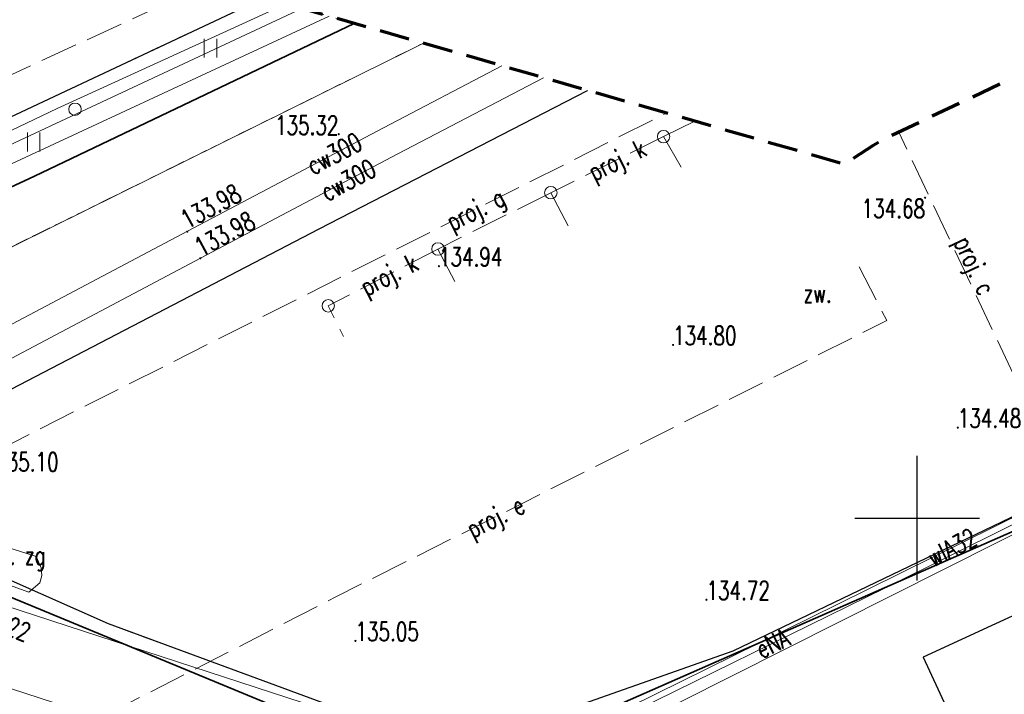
# Model space of a CAD drawing. Header units: metres. Extents: x 8438000 to 8438800, y 5890500 to 5891000.
# Tile 13 of 40: x 8438514 to 8438553, y 5890693 to 5890720. Entities that reach past the tile are written whole.
import ezdxf
from ezdxf.enums import TextEntityAlignment as Align

# ---------------------------------------------------------------- set-up
doc = ezdxf.new("R2010")
doc.units = ezdxf.units.M
doc.header["$MEASUREMENT"] = 0
for name, pattern in [('0.5_0.5', [1, 0.5, -0.5]), ('1.0_0.5', [1.5, 1, -0.5]), ('1.5_0.5', [2, 1.5, -0.5]), ('219-500', [0]), ('4', [1.8, 1.2, -0.6])]:
    doc.linetypes.add(name, pattern=pattern)
doc.layers.get('0').update_dxf_attribs({"color": 2, "linetype": 'CONTINUOUS', "lineweight": 5})
for name, color, linetype in [('218-kontur użytku gruntowego', 7, 'CONTINUOUS'), ('219-działka ewidencyjna', 7, 'CONTINUOUS'), ('krawężnik', 7, 'CONTINUOUS'), ('obszar utwardzony', 7, 'CONTINUOUS'), ('obszar utwardzony-Atr17', 7, 'CONTINUOUS'), ('ogrodzenie trwałe', 7, 'CONTINUOUS'), ('pikieta sztuczna', 7, 'CONTINUOUS'), ('pikieta sztuczna-Atr2', 7, 'CONTINUOUS'), ('przewód ciepłowniczy', 7, 'CONTINUOUS'), ('przewód ciepłowniczy - ob. projektowany', 7, 'CONTINUOUS'), ('przewód ciepłowniczy - ob. projektowany-Atr1', 7, 'CONTINUOUS'), ('przewód ciepłowniczy-Atr1', 7, 'CONTINUOUS'), ('przewód elektroenergetyczny podziemny', 7, 'CONTINUOUS'), ('przewód elektroenergetyczny podziemny - ob. projektowany', 7, 'CONTINUOUS'), ('przewód elektroenergetyczny podziemny - ob. projektowany-Atr1', 7, 'CONTINUOUS'), ('przewód elektroenergetyczny podziemny-Atr1', 7, 'CONTINUOUS'), ('przewód gazowy - ob. projektowany', 7, 'CONTINUOUS'), ('przewód gazowy - ob. projektowany-Atr1', 7, 'CONTINUOUS'), ('przewód kanalizacyjny', 7, 'CONTINUOUS'), ('przewód kanalizacyjny - ob. projektowany', 7, 'CONTINUOUS'), ('przewód kanalizacyjny - ob. projektowany-Atr1', 7, 'CONTINUOUS'), ('przewód telekomunikacyjny podziemny', 7, 'CONTINUOUS'), ('przewód wodociągowy', 7, 'CONTINUOUS'), ('przewód wodociągowy-Atr1', 7, 'CONTINUOUS'), ('rzedna', 7, 'CONTINUOUS'), ('rzedna-Atr2', 7, 'CONTINUOUS'), ('studnia kanalizacyjna - ob. projektowany', 7, 'CONTINUOUS'), ('słup przewodów napowietrznych', 7, 'CONTINUOUS'), ('trawnik', 7, 'CONTINUOUS'), ('Wstawianie ramki sekcyjnej z opisem', 7, 'CONTINUOUS'), ('Zakres', 7, 'CONTINUOUS'), ('zbiornik gazu - ob. projektowany', 7, 'CONTINUOUS'), ('zbiornik gazu - ob. projektowany-Atr17', 7, 'CONTINUOUS')]:
    doc.layers.add(name, color=color, linetype=linetype)
doc.styles.get("Standard").update_dxf_attribs({"font": 'simplex.shx', "width": 0.75})
doc.linetypes.add('902-500', pattern='A,3.75,0,[1,ksztalty.shx,S=0.5,R=0,X=0,Y=0],3.75', length=7.5)

# ---------------------------------------------------------------- blocks, each defined once
blk = doc.blocks.new('PW01')
at = {"linetype": 'Continuous', "lineweight": 13}
h = blk.add_hatch(color=0, dxfattribs=at)
edge = h.paths.add_edge_path()
edge.add_arc((0, 0), 0.045, 0, 360)
blk = doc.blocks.new('TU04')
at = {"color": 0, "linetype": 'Continuous', "lineweight": 13}
for p, q in [((0, 0), (0, 0.75)), ((0.5, 0), (0.5, 0.75))]:
    blk.add_line(p, q, dxfattribs=at)
blk = doc.blocks.new('US15')
at = {"color": 0, "linetype": 'Continuous', "lineweight": 13}
blk.add_circle((0, 0), 0.25, dxfattribs=at)
blk = doc.blocks.new('RAMKA500K')
at = {"color": 0}
for p, q in [((150, 197.5), (150, 202.5)), ((147.5, 200), (152.5, 200))]:
    blk.add_line(p, q, dxfattribs=at)

msp = doc.modelspace()

# ---------------------------------------------------------------- linework, layer by layer
at = {"layer": '218-kontur użytku gruntowego', "color": 3, "linetype": '0.5_0.5', "lineweight": 18, "flags": 128}
for points in [[(8438511.18, 5890709.65), (8438530.194, 5890719.059)], [(8438530.194, 5890719.059), (8438511.18, 5890709.65)]]:
    msp.add_lwpolyline(points, dxfattribs=at)
at = {"layer": '219-działka ewidencyjna', "color": 3, "linetype": '219-500', "lineweight": 18, "flags": 128}
for points in [[(8438608.42, 5890726.84), (8438527.73, 5890686.19)], [(8438530.194, 5890719.059), (8438511.18, 5890709.65)]]:
    msp.add_lwpolyline(points, dxfattribs=at)
at = {"layer": 'krawężnik', "color": 7, "linetype": 'Continuous', "lineweight": 25, "flags": 128}
for points in [[(8438523.818, 5890720.892), (8438510.49, 5890714.62), (8438494.81, 5890706.89)], [(8438570.97, 5890708.01), (8438563.83, 5890704.85), (8438542.61, 5890694.66), (8438534.34, 5890691.74), (8438527.18, 5890692.21), (8438517.57, 5890695.75), (8438513.56, 5890697.54), (8438511.76, 5890699.06), (8438509.1, 5890702.8), (8438526.02, 5890711.61), (8438536.782, 5890717.164)], [(8438554.68, 5890696.47), (8438550.24, 5890694.42), (8438551.16, 5890692.42), (8438549.51, 5890691.66), (8438550.51, 5890689.5), (8438549, 5890688.8), (8438550.84, 5890684.81), (8438552.34, 5890685.51), (8438553.22, 5890683.61), (8438554.88, 5890684.37)]]:
    msp.add_lwpolyline(points, dxfattribs=at)
at = {"layer": 'obszar utwardzony', "color": 7, "linetype": '1.5_0.5', "lineweight": 18, "flags": 128}
for points in [[(8438397.71, 5890731.606), (8438411.09, 5890727.31), (8438427.1, 5890722.18), (8438457.91, 5890712.19), (8438463.3, 5890710.39), (8438464.64, 5890714.42), (8438464.77, 5890714.61), (8438464.94, 5890714.78), (8438465.14, 5890714.92), (8438465.35, 5890715.02), (8438465.58, 5890715.07), (8438465.82, 5890715.09), (8438466.06, 5890715.07), (8438466.28, 5890715.01), (8438466.5, 5890714.9), (8438466.69, 5890714.76), (8438466.86, 5890714.59), (8438466.99, 5890714.39), (8438467.08, 5890714.17), (8438467.14, 5890713.94), (8438467.15, 5890713.7), (8438467.12, 5890713.47), (8438465.89, 5890709.61), (8438477.72, 5890705.82), (8438479.27, 5890710.25), (8438480.1, 5890710.06), (8438480.94, 5890709.9), (8438481.78, 5890709.78), (8438482.63, 5890709.69), (8438483.48, 5890709.64), (8438484.34, 5890709.63), (8438485.19, 5890709.65), (8438486.04, 5890709.7), (8438486.89, 5890709.79), (8438487.73, 5890709.92), (8438488.56, 5890710.08), (8438489.4, 5890710.28), (8438490.22, 5890710.51), (8438491.03, 5890710.78), (8438491.83, 5890711.08), (8438492.61, 5890711.41), (8438494.81, 5890706.89), (8438510.49, 5890714.62), (8438523.818, 5890720.892)], [(8438536.782, 5890717.164), (8438526.02, 5890711.61), (8438509.1, 5890702.8), (8438511.76, 5890699.06), (8438513.56, 5890697.54), (8438517.57, 5890695.75), (8438527.18, 5890692.21), (8438534.34, 5890691.74), (8438542.61, 5890694.66), (8438563.83, 5890704.85), (8438570.97, 5890708.01), (8438571.55, 5890708.27)]]:
    msp.add_lwpolyline(points, dxfattribs=at)
msp.add_lwpolyline([(8438555.26, 5890698.73), (8438554.68, 5890696.47), (8438550.24, 5890694.42), (8438551.16, 5890692.42), (8438549.51, 5890691.66), (8438550.51, 5890689.5), (8438549, 5890688.8), (8438550.84, 5890684.81), (8438552.34, 5890685.51), (8438553.22, 5890683.61), (8438554.88, 5890684.37), (8438555.76, 5890682.44), (8438557.51, 5890683.25), (8438558.42, 5890681.29), (8438560.12, 5890682.08), (8438560.98, 5890680.24), (8438562.89, 5890681.13), (8438563.72, 5890679.3), (8438564.65, 5890679.72), (8438568.8, 5890681.73), (8438568.88, 5890681.75), (8438568.97, 5890681.77), (8438569.05, 5890681.78), (8438569.13, 5890681.79), (8438569.21, 5890681.8), (8438569.29, 5890681.8), (8438569.38, 5890681.8), (8438569.46, 5890681.81), (8438569.54, 5890681.8), (8438569.62, 5890681.79), (8438569.7, 5890681.78), (8438569.79, 5890681.78), (8438569.87, 5890681.77), (8438569.95, 5890681.75), (8438570.03, 5890681.74), (8438570.11, 5890681.72), (8438570.17, 5890681.7), (8438570.23, 5890681.67), (8438570.28, 5890681.64), (8438570.33, 5890681.6), (8438570.38, 5890681.56), (8438570.43, 5890681.5), (8438570.47, 5890681.45), (8438570.5, 5890681.4), (8438570.54, 5890681.34), (8438570.56, 5890681.28), (8438570.58, 5890681.22), (8438570.6, 5890681.16), (8438570.61, 5890681.1), (8438570.62, 5890681.03), (8438570.61, 5890680.97), (8438570.6, 5890680.91), (8438570.6, 5890680.77), (8438570.6, 5890680.63), (8438570.59, 5890680.5), (8438570.57, 5890680.36), (8438570.55, 5890680.23), (8438570.52, 5890680.1), (8438570.49, 5890679.96), (8438570.46, 5890679.83), (8438570.42, 5890679.7), (8438570.38, 5890679.58), (8438570.33, 5890679.45), (8438570.26, 5890679.33), (8438570.21, 5890679.21), (8438570.15, 5890679.08), (8438570.08, 5890678.97), (8438570.01, 5890678.85), (8438569.83, 5890678.55), (8438569.64, 5890678.26), (8438569.44, 5890677.99), (8438569.24, 5890677.71), (8438569.01, 5890677.44), (8438568.78, 5890677.18), (8438568.54, 5890676.94), (8438568.29, 5890676.7), (8438568.03, 5890676.46), (8438567.77, 5890676.25), (8438567.5, 5890676.04), (8438567.21, 5890675.83), (8438566.11, 5890675.07), (8438571.87, 5890672.89), (8438578.33, 5890675.99), (8438578.64, 5890676.04), (8438579.35, 5890676.11), (8438597.47, 5890684.95), (8438597.4, 5890685.07), (8438595.51, 5890688.32), (8438583.49, 5890682.51), (8438583.43, 5890682.47), (8438583.37, 5890682.44), (8438583.31, 5890682.41), (8438583.25, 5890682.39), (8438583.18, 5890682.37), (8438583.11, 5890682.36), (8438582.85, 5890682.42), (8438575.71, 5890685.42), (8438576.89, 5890688.11), (8438579.47, 5890689.33), (8438580.77, 5890689.98), (8438573.4, 5890704.6), (8438571.99, 5890707.39)], close=True, dxfattribs=at)
at = {"layer": 'ogrodzenie trwałe', "color": 7, "linetype": '902-500', "lineweight": 35, "flags": 128}
for points in [[(8438396.603, 5890727.93), (8438485.5, 5890700.12), (8438503.39, 5890708.51), (8438511.88, 5890697.55), (8438526.08, 5890691.67), (8438534.19, 5890690.82), (8438559.43, 5890701.92)], [(8438503.39, 5890708.51), (8438514.6, 5890713.73), (8438527.417, 5890719.857)]]:
    msp.add_lwpolyline(points, dxfattribs=at)
at = {"layer": 'przewód ciepłowniczy', "color": 212, "linetype": 'Continuous', "lineweight": 18, "flags": 128}
for points in [[(8438503.73, 5890701.99), (8438504.48, 5890702.91), (8438504.64, 5890702.99), (8438520.73, 5890711.51), (8438528.59, 5890715.67), (8438533.348, 5890718.152)], [(8438503.73, 5890701.99), (8438505.03, 5890701.83), (8438505.2, 5890701.92), (8438521.25, 5890710.43), (8438529.15, 5890714.61), (8438535.016, 5890717.672)]]:
    msp.add_lwpolyline(points, dxfattribs=at)
at = {"layer": 'przewód ciepłowniczy - ob. projektowany', "color": 212, "linetype": '1.5_0.5', "lineweight": 18, "flags": 128}
msp.add_lwpolyline([(8438572.3, 5890706.88), (8438556.79, 5890699.57), (8438549.267, 5890715.488)], dxfattribs=at)
at = {"layer": 'przewód elektroenergetyczny podziemny', "color": 1, "linetype": 'Continuous', "lineweight": 18, "flags": 128}
for points in [[(8438526.412, 5890720.146), (8438511.39, 5890713.16), (8438500.89, 5890708.27)], [(8438537.68, 5890686.67), (8438537.72, 5890687.32), (8438536.77, 5890690.62), (8438536.75, 5890690.69), (8438536.74, 5890690.76), (8438536.74, 5890690.83), (8438536.74, 5890690.9), (8438536.75, 5890690.97), (8438536.78, 5890691.04), (8438536.8, 5890691.11), (8438536.82, 5890691.17), (8438536.86, 5890691.23), (8438536.9, 5890691.29), (8438536.94, 5890691.34), (8438536.99, 5890691.4), (8438537.04, 5890691.44), (8438537.1, 5890691.48), (8438537.16, 5890691.51), (8438537.22, 5890691.54), (8438548.76, 5890697.21), (8438561.15, 5890703.38), (8438564.81, 5890705.11), (8438571.87, 5890707.64)]]:
    msp.add_lwpolyline(points, dxfattribs=at)
at = {"layer": 'przewód elektroenergetyczny podziemny - ob. projektowany', "color": 1, "linetype": '1.5_0.5', "lineweight": 18, "flags": 128}
msp.add_lwpolyline([(8438547.67, 5890710.09), (8438548.78, 5890707.93), (8438526.69, 5890696.84), (8438514.15, 5890690.4)], dxfattribs=at)
at = {"layer": 'przewód gazowy - ob. projektowany', "color": 40, "linetype": '1.5_0.5', "lineweight": 18, "flags": 128}
msp.add_lwpolyline([(8438510.88, 5890699.66), (8438511.67, 5890701.99), (8438539.939, 5890716.256)], dxfattribs=at)
at = {"layer": 'przewód kanalizacyjny', "color": 34, "linetype": 'Continuous', "lineweight": 18, "flags": 128}
msp.add_lwpolyline([(8438525.32, 5890720.46), (8438504.94, 5890710.93), (8438486.79, 5890702.15), (8438463.35, 5890709.53), (8438433.1, 5890719.15), (8438408.95, 5890726.92), (8438397.459, 5890730.773)], dxfattribs=at)
at = {"layer": 'przewód kanalizacyjny - ob. projektowany', "color": 34, "linetype": '1.5_0.5', "lineweight": 18, "flags": 128}
for points in [[(8438521.71, 5890721.498), (8438505.04, 5890713.83), (8438455.5, 5890724.14), (8438446.588, 5890743.1)], [(8438541.077, 5890715.929), (8438539.83, 5890715.31)], [(8438539.83, 5890715.31), (8438535.31, 5890713.06)], [(8438539.83, 5890715.31), (8438540.54, 5890714.08)], [(8438535.31, 5890713.06), (8438530.78, 5890710.8)], [(8438535.31, 5890713.06), (8438536.02, 5890711.7)], [(8438530.78, 5890710.8), (8438526.38, 5890708.52), (8438526.99, 5890707.29)], [(8438530.78, 5890710.8), (8438531.46, 5890709.5)]]:
    msp.add_lwpolyline(points, dxfattribs=at)
at = {"layer": 'przewód telekomunikacyjny podziemny', "color": 30, "linetype": 'Continuous', "lineweight": 18, "flags": 128}
for points in [[(8438469.63, 5890705.48), (8438476, 5890705.19), (8438501.43, 5890697.13), (8438518.31, 5890691.64), (8438532.98, 5890686.93), (8438548.56, 5890682.09), (8438577.62, 5890672.92), (8438599.3, 5890666.21), (8438607.14, 5890663.78)], [(8438619.92, 5890663.14), (8438611.83, 5890665.61), (8438591.32, 5890671.71), (8438576.24, 5890676.42), (8438566.83, 5890679.22), (8438552.34, 5890683.27), (8438546.71, 5890685.22), (8438527.87, 5890691.77), (8438510.86, 5890697.32), (8438496.26, 5890701.34), (8438494.89, 5890701.87), (8438489.14, 5890698.22), (8438488.6, 5890697.86), (8438487.48, 5890698.19)], [(8438619.92, 5890663.14), (8438611.83, 5890665.61), (8438591.32, 5890671.71), (8438576.24, 5890676.42), (8438566.83, 5890679.22), (8438552.34, 5890683.27), (8438546.71, 5890685.22), (8438527.87, 5890691.77), (8438510.86, 5890697.32), (8438496.26, 5890701.34), (8438494.89, 5890701.87), (8438489.14, 5890698.22), (8438488.6, 5890697.86), (8438487.48, 5890698.19)]]:
    msp.add_lwpolyline(points, dxfattribs=at)
at = {"layer": 'przewód wodociągowy', "color": 5, "linetype": 'Continuous', "lineweight": 18, "flags": 128}
for points in [[(8438524.693, 5890720.64), (8438522.62, 5890719.69), (8438515.51, 5890716.44), (8438497.91, 5890708.02), (8438495.18, 5890706.71), (8438487, 5890702.65), (8438464.83, 5890709.5)], [(8438537.68, 5890686.67), (8438536.36, 5890691.38), (8438546.82, 5890696.54), (8438555.63, 5890700.9), (8438563.81, 5890704.81), (8438571.71, 5890707.95)]]:
    msp.add_lwpolyline(points, dxfattribs=at)
at = {"layer": 'trawnik', "color": 7, "linetype": '1.0_0.5', "lineweight": 18, "flags": 128}
msp.add_lwpolyline([(8438527.42, 5890719.86), (8438514.6, 5890713.73), (8438503.39, 5890708.51), (8438494.81, 5890706.89), (8438510.49, 5890714.62), (8438523.82, 5890720.89)], close=True, dxfattribs=at)
at = {"layer": 'Zakres', "color": 3, "linetype": '4', "lineweight": 70, "flags": 128}
msp.add_lwpolyline([(8438508.15, 5890636.94), (8438534.87, 5890634.2), (8438548.23, 5890629.66), (8438683.24, 5890590.56), (8438683.52, 5890590.48), (8438684.45, 5890590.26), (8438684.73, 5890590.2), (8438696.09, 5890588.65), (8438696.67, 5890588.63), (8438698.57, 5890588.74), (8438699.14, 5890588.82), (8438710.25, 5890591.65), (8438710.79, 5890591.84), (8438712.52, 5890592.66), (8438713.02, 5890592.95), (8438722.26, 5890599.73), (8438722.48, 5890599.91), (8438723.2, 5890600.55), (8438723.4, 5890600.75), (8438740.33, 5890619.09), (8438740.54, 5890619.35), (8438741.19, 5890620.23), (8438741.37, 5890620.51), (8438747.94, 5890631.84), (8438748.21, 5890632.44), (8438748.87, 5890634.52), (8438748.99, 5890635.17), (8438750.11, 5890648.22), (8438750.12, 5890648.55), (8438750.09, 5890649.64), (8438750.07, 5890649.97), (8438745.48, 5890683.84), (8438745.46, 5890683.96), (8438745.39, 5890684.36), (8438745.36, 5890684.48), (8438744.33, 5890689.19), (8438744.31, 5890689.3), (8438744.2, 5890689.69), (8438744.17, 5890689.81), (8438725.48, 5890751.19), (8438725.37, 5890751.49), (8438724.95, 5890752.48), (8438724.81, 5890752.77), (8438718.55, 5890763.94), (8438718.18, 5890764.46), (8438716.76, 5890766.06), (8438716.28, 5890766.49), (8438705.94, 5890774.04), (8438705.38, 5890774.36), (8438703.43, 5890775.22), (8438702.81, 5890775.41), (8438690.26, 5890777.96), (8438689.62, 5890778.02), (8438687.49, 5890777.98), (8438686.85, 5890777.91), (8438674.38, 5890774.98), (8438674.07, 5890774.89), (8438673.06, 5890774.54), (8438672.76, 5890774.42), (8438548.58, 5890715.16), (8438548.23, 5890714.95), (8438547.09, 5890714.2), (8438404.79, 5890755.12), (8438380.54, 5890674.58)], close=True, dxfattribs=at)
at = {"layer": 'zbiornik gazu - ob. projektowany', "color": 40, "linetype": 'Continuous', "lineweight": 18, "flags": 128}
msp.add_lwpolyline([(8438510.88, 5890699.66), (8438514.67, 5890698.46), (8438514.86, 5890698), (8438514.89, 5890697.7), (8438514.81, 5890697.4), (8438514.37, 5890697.02), (8438509.87, 5890698.66), (8438509.87, 5890699.18), (8438510.02, 5890699.62), (8438510.5, 5890699.78)], close=True, dxfattribs=at)

# ---------------------------------------------------------------- block references
at = {"layer": 'pikieta sztuczna', "color": 7, "linetype": 'Continuous', "lineweight": 13}
for p in [(8438526.8, 5890715.41), (8438550.32, 5890712.86), (8438530.82, 5890710.11), (8438540.21, 5890706.95), (8438551.63, 5890703.63), (8438541.55, 5890696.72), (8438527.47, 5890695.07)]:
    msp.add_blockref('PW01', p, dxfattribs=at)
at = {"layer": 'rzedna', "color": 212, "linetype": 'Continuous', "lineweight": 18}
for p, rotation in [((8438520.73, 5890711.5), 27.889), ((8438521.25, 5890710.43), 27.91699999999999)]:
    msp.add_blockref('PW01', p, dxfattribs=dict(at, rotation=rotation))
at = {"layer": 'studnia kanalizacyjna - ob. projektowany', "color": 34, "linetype": 'Continuous', "lineweight": 18}
for p in [(8438539.83, 5890715.31), (8438535.31, 5890713.06), (8438530.78, 5890710.8), (8438526.38, 5890708.52)]:
    msp.add_blockref('US15', p, dxfattribs=at)
at = {"layer": 'słup przewodów napowietrznych', "color": 7, "linetype": 'Continuous', "lineweight": 18}
msp.add_blockref('US15', (8438516.22, 5890716.41), dxfattribs=at)
at = {"layer": 'trawnik', "color": 7, "linetype": 'Continuous', "lineweight": 18}
for p in [(8438521.409, 5890718.489), (8438514.314, 5890714.721)]:
    msp.add_blockref('TU04', p, dxfattribs=at)
at = {"layer": 'Wstawianie ramki sekcyjnej z opisem', "color": 7, "linetype": 'Continuous', "lineweight": 13}
msp.add_blockref('RAMKA500K', (8438400, 5890500), dxfattribs=at)

# ---------------------------------------------------------------- texts
at = {"layer": 'obszar utwardzony-Atr17', "color": 7, "width": 0.72}
msp.add_text('zw.', height=0.75, dxfattribs=at).set_placement((8438545.44, 5890708.65))
msp.add_text('zw.', height=0.75, dxfattribs=at).set_placement((8438545.44, 5890708.65))
msp.add_text('zw.', height=0.75, dxfattribs=at).set_placement((8438545.44, 5890708.65))
msp.add_text('zw.', height=0.75, dxfattribs=at).set_placement((8438545.44, 5890708.65))
at = {"layer": 'pikieta sztuczna-Atr2', "color": 7, "width": 0.72}
msp.add_text('135.32', height=0.75, dxfattribs=at).set_placement((8438526.79, 5890715.39), align=Align.RIGHT)
msp.add_text('134.68', height=0.75, dxfattribs=at).set_placement((8438550.32, 5890712.8), align=Align.TOP_RIGHT)
for s, p in [('134.94', (8438530.82, 5890710.11)), ('134.80', (8438540.21, 5890706.95)), ('134.48', (8438551.63, 5890703.63)), ('135.10', (8438513.02, 5890701.88)), ('134.72', (8438541.55, 5890696.72)), ('135.05', (8438527.47, 5890695.07))]:
    msp.add_text(s, height=0.75, dxfattribs=at).set_placement(p)
msp.add_text('135.22', height=0.75, rotation=-22.494, dxfattribs=at).set_placement((8438512.17, 5890696.68), align=Align.TOP_LEFT)
at = {"layer": 'przewód ciepłowniczy - ob. projektowany-Atr1', "color": 212, "width": 0.72}
msp.add_text('proj. c', height=0.75, rotation=295.115, dxfattribs=at).set_placement((8438551.46, 5890711.08))
at = {"layer": 'przewód ciepłowniczy-Atr1', "color": 212, "width": 0.72}
for rotation, p in [(27.89, (8438526.62, 5890714.63)), (27.884, (8438527.18, 5890713.57))]:
    msp.add_text('cw300', height=0.75, rotation=rotation, dxfattribs=at).set_placement(p, align=Align.MIDDLE_CENTER)
at = {"layer": 'przewód elektroenergetyczny podziemny - ob. projektowany-Atr1', "color": 1, "width": 0.72}
msp.add_text('proj. e', height=0.75, rotation=26.658, dxfattribs=at).set_placement((8438532.001, 5890699.506), align=Align.MIDDLE_LEFT)
at = {"layer": 'przewód elektroenergetyczny podziemny-Atr1', "color": 1, "width": 0.72}
msp.add_text('eNA', height=0.75, rotation=26.166, dxfattribs=at).set_placement((8438543.6, 5890694.68), align=Align.MIDDLE_LEFT)
at = {"layer": 'przewód gazowy - ob. projektowany-Atr1', "color": 40, "width": 0.72}
msp.add_text('proj. g', height=0.75, rotation=26.778, dxfattribs=at).set_placement((8438531.19, 5890711.84), align=Align.MIDDLE_LEFT)
at = {"layer": 'przewód kanalizacyjny - ob. projektowany-Atr1', "color": 34, "width": 0.72}
for rotation, p in [(26.463, (8438536.88, 5890713.84)), (27.392, (8438527.74, 5890709.22))]:
    msp.add_text('proj. k', height=0.75, rotation=rotation, dxfattribs=at).set_placement(p, align=Align.MIDDLE_LEFT)
at = {"layer": 'przewód wodociągowy-Atr1', "color": 5, "width": 0.72}
msp.add_text('wlA32', height=0.75, rotation=27.014, dxfattribs=at).set_placement((8438550.49, 5890698.36), align=Align.MIDDLE_LEFT)
at = {"layer": 'rzedna-Atr2', "color": 7, "width": 0.72}
for rotation, p in [(27.898, (8438520.72, 5890711.58)), (27.917, (8438521.28, 5890710.48))]:
    msp.add_text('133.98', height=0.75, rotation=rotation, dxfattribs=at).set_placement(p)
at = {"layer": 'zbiornik gazu - ob. projektowany-Atr17', "color": 40, "width": 0.72}
msp.add_text('proj. zg', height=0.75, dxfattribs=at).set_placement((8438512.19, 5890698.13))

doc.saveas('drawing.dxf')
